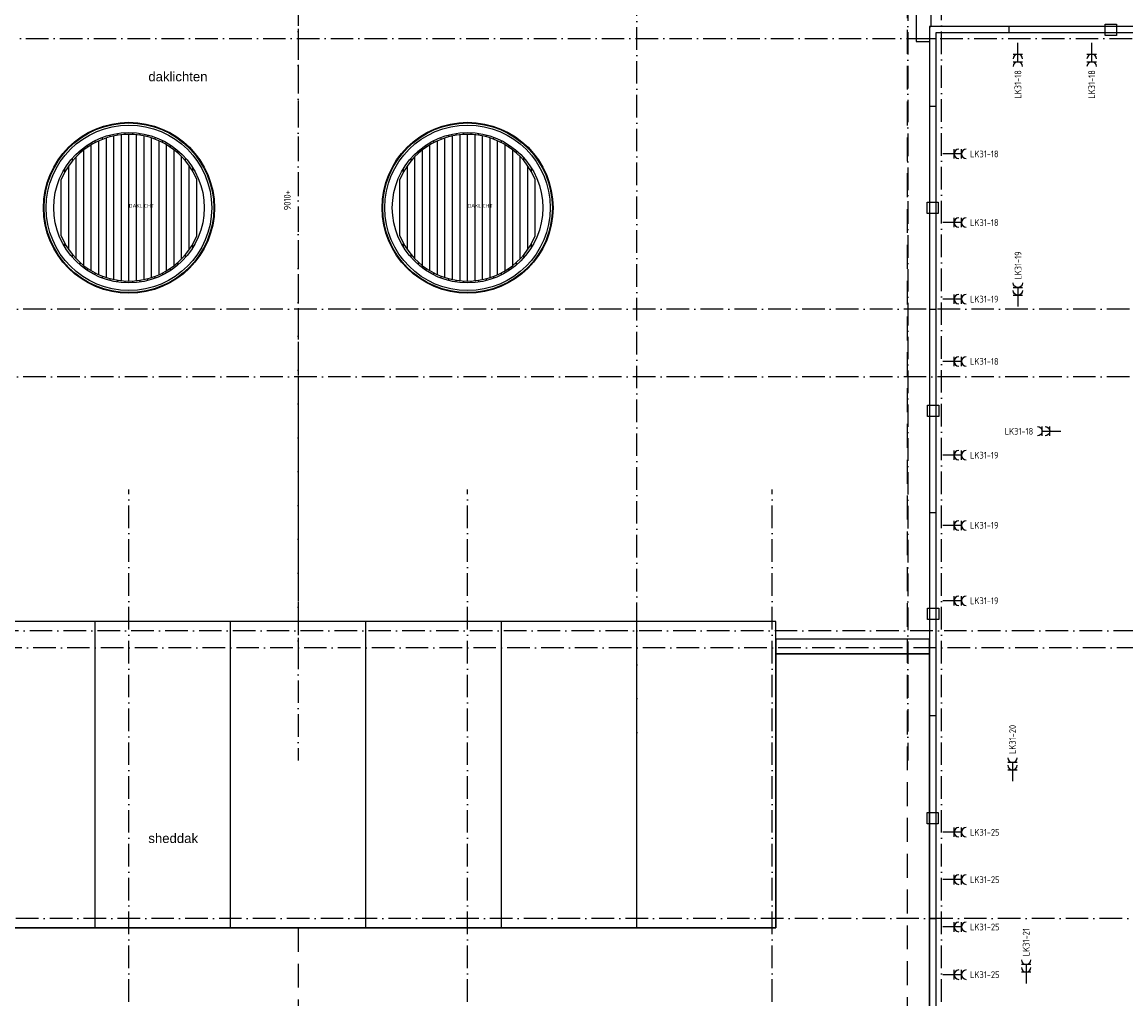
# Model space of a CAD drawing. Header units: millimetres. Extents: x 94282 to 246038, y 190 to 84290.
# Tile 9 of 18: x 152114 to 181455, y 32325 to 58301. Entities that reach past the tile are written whole.
import ezdxf
from ezdxf.enums import TextEntityAlignment as Align

# ---------------------------------------------------------------- set-up
doc = ezdxf.new("R2010")
doc.units = ezdxf.units.MM
doc.header["$LTSCALE"] = 100
doc.linetypes.add('DASHDOT', pattern=[9, 6, -1.5, 0, -1.5])
doc.linetypes.add('HIDDEN', pattern=[9.525, 6.35, -3.175])
doc.layers.get('0').update_dxf_attribs({"linetype": 'CONTINUOUS'})
for name, color, linetype in [('AL$1A---_ALGEMEEN', 8, 'CONTINUOUS'), ('AT$1A---_TEKST018', 1, 'CONTINUOUS'), ('AT$1A---_TEKST025', 2, 'CONTINUOUS'), ('EB63103-_ATTRIB', 2, 'CONTINUOUS'), ('EL63103-_LICHT-WCD230V', 3, 'CONTINUOUS'), ('LIJN070', 130, 'CONTINUOUS')]:
    doc.layers.add(name, color=color, linetype=linetype)
doc.styles.add('1_8', font='ISO', dxfattribs={"height": 1.8})
doc.styles.get("Standard").update_dxf_attribs({"font": 'iso.shx'})

# ---------------------------------------------------------------- blocks, each defined once
blk = doc.blocks.new('ES3W2A')
for p, q in [((1.25, 2), (-1.25, 2)), ((1.25, 0), (-1.25, 0)), ((0, 2), (0, -3))]:
    blk.add_line(p, q)
for centre in [(0, 3.25), (0, 1.25)]:
    blk.add_arc(centre, 1.25, 180, 0)
at = {"style": '1_8'}
for tag, flags, p in [('VERMOGEN', 9, (-2.5, 6.25)), ('SCHAK', 8, (2.5, 6.25)), ('KAST', 9, (7, 6.25)), ('TAL', 8, (2.5, 6.25))]:
    blk.add_attdef(tag, text='', height=1.8, rotation=90, dxfattribs=dict(at, flags=flags)).set_placement(p, align=Align.MIDDLE_CENTER)
at = {"style": '1_8', "flags": 8}
for tag, p in [('GROEP', (0, 4.25)), ('DOEL', (-2.5, 2.75))]:
    blk.add_attdef(tag, text='', height=1.8, rotation=90, dxfattribs=at).set_placement(p, align=Align.MIDDLE_LEFT)
at = {"style": '1_8', "flags": 9}
blk.add_attdef('M_CODE', text='', height=1.8, dxfattribs=at).set_placement((0, 0), align=Align.MIDDLE_CENTER)
blk = doc.blocks.new('DAKLICHT')
at = {"layer": 'AL$1A---_ALGEMEEN', "color": 0, "linetype": 'Continuous'}
for points in [[(-900, 1730), (-900, 1786)], [(-800, -1778), (-800, 1778)], [(-700, 1820), (-700, 1873)], [(-600, -1855), (-600, 1855)], [(-500, 1885), (-500, 1936)], [(-400, -1909), (-400, 1909)], [(-300, 1927), (-300, 1977)], [(-200, -1940), (-200, 1940)], [(-100, 1947), (-100, 1997)], [(0, -1950), (0, 1950)], [(100, 1947), (100, 1997)], [(200, -1940), (200, 1940)], [(300, 1927), (300, 1977)], [(400, -1909), (400, 1909)], [(500, 1885), (500, 1936)], [(600, -1855), (600, 1855)], [(700, 1820), (700, 1873)], [(800, -1778), (800, 1778)], [(900, 1730), (900, 1786)], [(-1300, 1453), (-1300, 1520)], [(-1200, -1537), (-1200, 1537)], [(-1100, 1610), (-1100, 1670)], [(-1000, -1674), (-1000, 1674)], [(1000, -1674), (1000, 1674)], [(1100, 1610), (1100, 1670)], [(1200, -1537), (1200, 1537)], [(1300, 1453), (1300, 1520)], [(-1500, 1246), (-1500, 1323)], [(-1400, -1357), (-1400, 1357)], [(1400, -1357), (1400, 1357)], [(1500, 1246), (1500, 1323)], [(-1700, 955), (-1700, 1054)], [(-1600, -1115), (-1600, 1115)], [(1600, -1115), (1600, 1115)], [(1700, 955), (1700, 1054)], [(-1800, -750), (-1800, 750)], [(1800, -750), (1800, 750)], [(-1700, -1054), (-1700, -955)], [(1700, -1054), (1700, -955)], [(-1500, -1323), (-1500, -1246)], [(-1300, -1520), (-1300, -1453)], [(1300, -1520), (1300, -1453)], [(1500, -1323), (1500, -1246)], [(-1100, -1670), (-1100, -1610)], [(-900, -1786), (-900, -1730)], [(900, -1786), (900, -1730)], [(1100, -1670), (1100, -1610)], [(-700, -1873), (-700, -1820)], [(-500, -1936), (-500, -1885)], [(-300, -1977), (-300, -1927)], [(-100, -1997), (-100, -1947)], [(100, -1997), (100, -1947)], [(300, -1977), (300, -1927)], [(500, -1936), (500, -1885)], [(700, -1873), (700, -1820)]]:
    blk.add_lwpolyline(points, dxfattribs=at)
for radius in [2273, 2255, 2200, 2000]:
    blk.add_circle((0, 0), radius, dxfattribs=at)
for start, end in [(22.6199, 157.3801), (202.6199, 337.3801)]:
    blk.add_arc((0, 0), 1950, start, end, dxfattribs=at)
at = {"layer": 'AT$1A---_TEKST018', "linetype": 'Continuous'}
blk.add_text('DAKLICHT', height=100, dxfattribs=at).set_placement((0, 0))

msp = doc.modelspace()

# ---------------------------------------------------------------- linework, layer by layer
at = {"layer": 'AL$1A---_ALGEMEEN', "color": 1, "linetype": 'DASHDOT'}
msp.add_line((176555, 4343), (176555, 61763), dxfattribs=at)
for points in [[(159455, 80401), (159455, 38663)], [(168455, 38663), (168455, 80401)], [(175655, 80538), (175655, 38663)], [(96412, 57863), (241860, 57863)], [(241855, 50663), (94282, 50663)], [(241855, 48863), (97462, 48863)], [(154955, 4343), (154955, 45867)], [(163955, 4343), (163955, 45867)], [(172055, 4343), (172055, 45867)], [(188921, 42113), (94282, 42113)], [(186313, 41663), (98141, 41663)], [(196655, 34463), (146255, 34463), (121609, 34463)]]:
    msp.add_lwpolyline(points, dxfattribs=at)
at = {"layer": 'AL$1A---_ALGEMEEN', "linetype": 'Continuous'}
for points in [[(142665, 58173), (142645, 58173), (142645, 75873), (176265, 75873), (176265, 58173), (176245, 58173)], [(142665, 57783), (143035, 57783), (143035, 75483), (175875, 75483), (175875, 57783), (176245, 57783)], [(176245, 50663), (176400, 50663)], [(176245, 45263), (176400, 45263)], [(154055, 34213), (154055, 42363)], [(157655, 34213), (157655, 42363)], [(161255, 34213), (161255, 42363)], [(164855, 34213), (164855, 42363)], [(168455, 34213), (168455, 42363)], [(176245, 39863), (176400, 39863)], [(176245, 34463), (176400, 34463)]]:
    msp.add_lwpolyline(points, dxfattribs=at)
at = {"layer": 'AL$1A---_ALGEMEEN', "linetype": 'HIDDEN'}
for points in [[(159455, 75263), (159455, 41663)], [(159455, 34213), (159445, 10463)]]:
    msp.add_lwpolyline(points, dxfattribs=at)
at = {"layer": 'AL$1A---_ALGEMEEN', "linetype": 'Continuous'}
for points in [[(176235, 8943), (193075, 8943), (193075, 58183), (176235, 58183)], [(176400, 9108), (192910, 9108), (192910, 58018), (176400, 58018)], [(146765, 42363), (146765, 34213), (172145, 34213), (172145, 42363)], [(172145, 41893), (172145, 41503), (176235, 41503), (176235, 41893)], [(142675, 41503), (142675, 10463), (176235, 10463), (176235, 41503), (172145, 41503), (172145, 34213), (146765, 34213), (146765, 41503)]]:
    msp.add_lwpolyline(points, close=True, dxfattribs=at)
at = {"layer": 'AL$1A---_ALGEMEEN', "color": 8, "linetype": 'Continuous'}
for points in [[(178355, 58018), (178355, 58173)], [(176245, 57863), (176400, 57863)], [(176245, 56063), (176400, 56063)]]:
    msp.add_lwpolyline(points, dxfattribs=at)
at = {"layer": 'AL$1A---_ALGEMEEN', "color": 8, "linetype": 'HIDDEN'}
msp.add_lwpolyline([(180905, 57946), (180905, 58246), (181205, 58246), (181205, 57946)], close=True, dxfattribs=at)
at = {"layer": 'AL$1A---_ALGEMEEN', "linetype": 'HIDDEN'}
for points in [[(176468, 53213), (176168, 53213), (176168, 53513), (176468, 53513)], [(176478, 47813), (176178, 47813), (176178, 48113), (176478, 48113)], [(176478, 42413), (176178, 42413), (176178, 42713), (176478, 42713)], [(176468, 36985), (176168, 36985), (176168, 37285), (176468, 37285)]]:
    msp.add_lwpolyline(points, close=True, dxfattribs=at)
at = {"layer": 'LIJN070', "linetype": 'HIDDEN'}
msp.add_line((175643, 78094), (175643, 4945), dxfattribs=at)

# ---------------------------------------------------------------- block references
at = {"layer": 'AL$1A---_ALGEMEEN', "linetype": 'Continuous'}
for p in [(154955, 53363), (163955, 53363)]:
    msp.add_blockref('DAKLICHT', p, dxfattribs=at)
at = {"layer": 'EL63103-_LICHT-WCD230V'}
ref = msp.add_blockref('ES3W2A', (178583, 57447, 1050), dxfattribs=dict(at, xscale=100, yscale=100, zscale=100, rotation=180))
ref.add_attrib('GROEP', 'LK31-18', dxfattribs={"layer": 'EB63103-_ATTRIB', "color": 1, "height": 180, "rotation": 90, "style": '1_8', "flags": 8}).set_placement((178583, 57022, 1050), align=Align.MIDDLE_RIGHT)
ref = msp.add_blockref('ES3W2A', (180545, 57447, 1050), dxfattribs=dict(at, xscale=100, yscale=100, zscale=100, rotation=180))
ref.add_attrib('GROEP', 'LK31-18', dxfattribs={"layer": 'EB63103-_ATTRIB', "color": 1, "height": 180, "rotation": 90, "style": '1_8', "flags": 8}).set_placement((180545, 57022, 1050), align=Align.MIDDLE_RIGHT)
ref = msp.add_blockref('ES3W2A', (176887, 54795, 1050), dxfattribs=dict(at, xscale=100, yscale=100, zscale=100, rotation=270))
ref.add_attrib('GROEP', 'LK31-18', dxfattribs={"layer": 'EB63103-_ATTRIB', "color": 1, "height": 180, "style": '1_8', "flags": 8}).set_placement((177312, 54795, 1050), align=Align.MIDDLE_LEFT)
ref = msp.add_blockref('ES3W2A', (176887, 52969, 1050), dxfattribs=dict(at, xscale=100, yscale=100, zscale=100, rotation=270))
ref.add_attrib('GROEP', 'LK31-18', dxfattribs={"layer": 'EB63103-_ATTRIB', "color": 1, "height": 180, "style": '1_8', "flags": 8}).set_placement((177312, 52969, 1050), align=Align.MIDDLE_LEFT)
ref = msp.add_blockref('ES3W2A', (178583, 51040, 1050), dxfattribs=dict(at, xscale=-100, yscale=100, zscale=100))
ref.add_attrib('GROEP', 'LK31-19', dxfattribs={"layer": 'EB63103-_ATTRIB', "color": 1, "height": 180, "rotation": 90, "style": '1_8', "flags": 8}).set_placement((178589, 52205, 1050), align=Align.MIDDLE_RIGHT)
ref = msp.add_blockref('ES3W2A', (176887, 50933, 1050), dxfattribs=dict(at, xscale=100, yscale=100, zscale=100, rotation=270))
ref.add_attrib('GROEP', 'LK31-19', dxfattribs={"layer": 'EB63103-_ATTRIB', "color": 1, "height": 180, "style": '1_8', "flags": 8}).set_placement((177312, 50933, 1050), align=Align.MIDDLE_LEFT)
ref = msp.add_blockref('ES3W2A', (176887, 49277, 1050), dxfattribs=dict(at, xscale=100, yscale=100, zscale=100, rotation=270))
ref.add_attrib('GROEP', 'LK31-18', dxfattribs={"layer": 'EB63103-_ATTRIB', "color": 1, "height": 180, "style": '1_8', "flags": 8}).set_placement((177312, 49277, 1050), align=Align.MIDDLE_LEFT)
ref = msp.add_blockref('ES3W2A', (179429, 47420, 1050), dxfattribs=dict(at, xscale=-100, yscale=100, zscale=100, rotation=90))
ref.add_attrib('GROEP', 'LK31-18', dxfattribs={"layer": 'EB63103-_ATTRIB', "color": 1, "height": 180, "style": '1_8', "flags": 8}).set_placement((178233, 47419, 1050), align=Align.MIDDLE_LEFT)
ref = msp.add_blockref('ES3W2A', (176887, 46783, 1050), dxfattribs=dict(at, xscale=100, yscale=100, zscale=100, rotation=270))
ref.add_attrib('GROEP', 'LK31-19', dxfattribs={"layer": 'EB63103-_ATTRIB', "color": 1, "height": 180, "style": '1_8', "flags": 8}).set_placement((177312, 46783, 1050), align=Align.MIDDLE_LEFT)
ref = msp.add_blockref('ES3W2A', (176887, 44917, 1050), dxfattribs=dict(at, xscale=100, yscale=100, zscale=100, rotation=270))
ref.add_attrib('GROEP', 'LK31-19', dxfattribs={"layer": 'EB63103-_ATTRIB', "color": 1, "height": 180, "style": '1_8', "flags": 8}).set_placement((177312, 44917, 1050), align=Align.MIDDLE_LEFT)
ref = msp.add_blockref('ES3W2A', (176887, 42912, 1050), dxfattribs=dict(at, xscale=100, yscale=100, zscale=100, rotation=270))
ref.add_attrib('GROEP', 'LK31-19', dxfattribs={"layer": 'EB63103-_ATTRIB', "color": 1, "height": 180, "style": '1_8', "flags": 8}).set_placement((177312, 42912, 1050), align=Align.MIDDLE_LEFT)
ref = msp.add_blockref('ES3W2A', (178440, 38412, 1050), dxfattribs=dict(at, xscale=100, yscale=100, zscale=100))
ref.add_attrib('GROEP', 'LK31-20', dxfattribs={"layer": 'EB63103-_ATTRIB', "color": 1, "height": 180, "rotation": 90, "style": '1_8', "flags": 8}).set_placement((178440, 38837, 1050), align=Align.MIDDLE_LEFT)
ref = msp.add_blockref('ES3W2A', (176887, 36756, 1050), dxfattribs=dict(at, xscale=100, yscale=100, zscale=100, rotation=270))
ref.add_attrib('GROEP', 'LK31-25', dxfattribs={"layer": 'EB63103-_ATTRIB', "color": 1, "height": 180, "style": '1_8', "flags": 8}).set_placement((177312, 36756, 1050), align=Align.MIDDLE_LEFT)
ref = msp.add_blockref('ES3W2A', (176887, 35497, 1050), dxfattribs=dict(at, xscale=100, yscale=100, zscale=100, rotation=270))
ref.add_attrib('GROEP', 'LK31-25', dxfattribs={"layer": 'EB63103-_ATTRIB', "color": 1, "height": 180, "style": '1_8', "flags": 8}).set_placement((177312, 35497, 1050), align=Align.MIDDLE_LEFT)
ref = msp.add_blockref('ES3W2A', (176887, 34238, 1050), dxfattribs=dict(at, xscale=100, yscale=100, zscale=100, rotation=270))
ref.add_attrib('GROEP', 'LK31-25', dxfattribs={"layer": 'EB63103-_ATTRIB', "color": 1, "height": 180, "style": '1_8', "flags": 8}).set_placement((177312, 34238, 1050), align=Align.MIDDLE_LEFT)
ref = msp.add_blockref('ES3W2A', (178803, 33036, 1050), dxfattribs=dict(at, xscale=100, yscale=100, zscale=100))
ref.add_attrib('GROEP', 'LK31-21', dxfattribs={"layer": 'EB63103-_ATTRIB', "color": 1, "height": 180, "rotation": 90, "style": '1_8', "flags": 8}).set_placement((178803, 33461, 1050), align=Align.MIDDLE_LEFT)
ref = msp.add_blockref('ES3W2A', (176887, 32970, 1050), dxfattribs=dict(at, xscale=100, yscale=100, zscale=100, rotation=270))
ref.add_attrib('GROEP', 'LK31-25', dxfattribs={"layer": 'EB63103-_ATTRIB', "color": 1, "height": 180, "style": '1_8', "flags": 8}).set_placement((177312, 32970, 1050), align=Align.MIDDLE_LEFT)

# ---------------------------------------------------------------- texts
at = {"layer": 'AT$1A---_TEKST018', "color": 8, "linetype": 'Continuous'}
msp.add_text('9010+', height=180, rotation=90, dxfattribs=at).set_placement((159252, 53298))
at = {"layer": 'AT$1A---_TEKST025', "color": 8, "linetype": 'Continuous', "char_height": 250, "width": 2485.32, "attachment_point": 1}
for s, insert in [('\\fArial|b0|i0|c0|p34;daklichten', (155471, 56976)), ('\\fArial|b0|i0|c0|p34;sheddak', (155471, 36721))]:
    msp.add_mtext(s, dxfattribs=dict(at, insert=insert))

doc.saveas('drawing.dxf')
